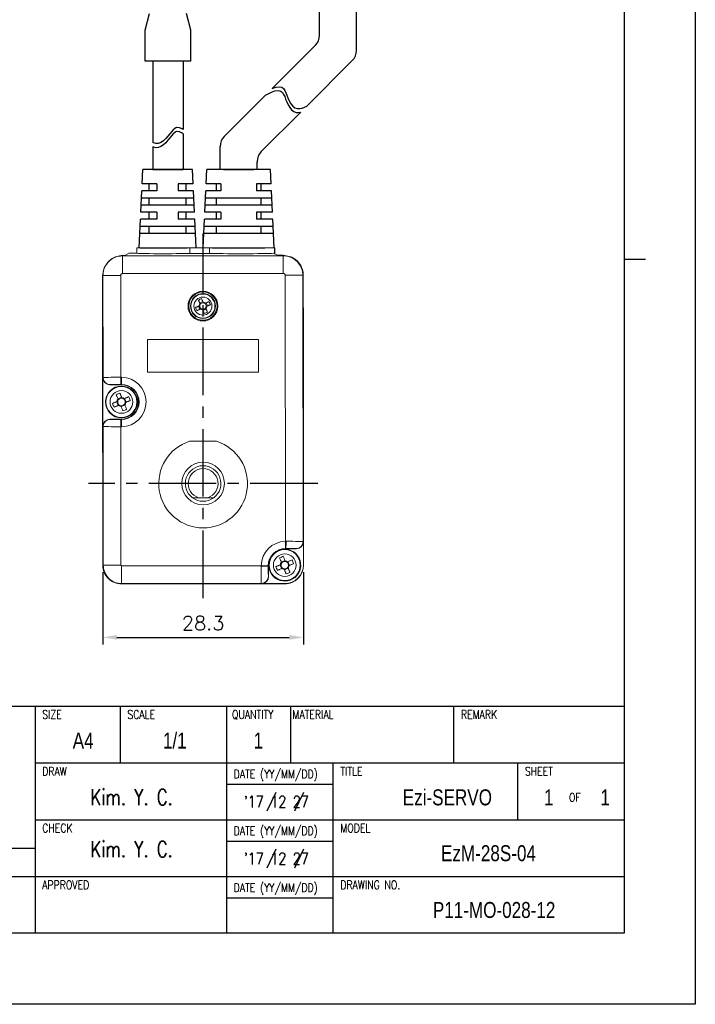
# Model space of a CAD drawing. Header units: millimetres. Extents: x 0 to 297, y 0 to 210.
# Tile 3 of 4: x 202 to 297, y 0 to 139. Entities that reach past the tile are written whole.
import ezdxf

# ---------------------------------------------------------------- set-up
doc = ezdxf.new("R2010")
doc.units = ezdxf.units.MM
doc.header["$PDSIZE"] = -1
doc.linetypes.add('CENTER2', pattern=[28.575, 19.05, -3.175, 3.175, -3.175])
doc.layers.add('DIM', color=3, linetype='Continuous')
doc.layers.add('SHEET', color=1, linetype='Continuous')
doc.styles.add('SHB', font='romans.shx', dxfattribs={"width": 0.75, "bigfont": 'whgtxt.shx'})
doc.styles.add('SHEET1', font='ROMANS.SHX', dxfattribs={"width": 0.8, "height": 3})
doc.styles.add('SHEET2', font='txt', dxfattribs={"width": 0.8, "height": 3})
doc.styles.get("Standard").update_dxf_attribs({"font": 'txt.shx', "bigfont": 'whgtxt.shx'})
doc.dimstyles.new('ISO-25', dxfattribs={"dimtxt": 2.5, "dimasz": 2.5, "dimexe": 1.25, "dimexo": 0.625, "dimtad": 1, "dimtxsty": 'Standard', "dimcen": 2.5, "dimadec": 0, "dimazin": 0, "dimtfac": 1, "dimtmove": 0, "dimatfit": 3, "dimfxl": 0, "dimarcsym": 0})

# ---------------------------------------------------------------- blocks, each defined once
blk = doc.blocks.new('*D43')
at = {"color": 8, "lineweight": -2}
for p, q in [((213.52, 60.88), (213.52, 50.7)), ((241.8, 60.88), (241.8, 50.7)), ((215.52, 51.7), (239.8, 51.7))]:
    blk.add_line(p, q, dxfattribs=at)
at = {"color": 8}
for points in [[(215.52, 52.04), (215.52, 51.37), (213.52, 51.7)], [(239.8, 52.04), (239.8, 51.37), (241.8, 51.7)]]:
    blk.add_solid(points, dxfattribs=at)
at = {"layer": 'Defpoints', "color": 0}
for p in [(213.52, 61.88), (241.8, 61.88), (241.8, 51.7)]:
    blk.add_point(p, dxfattribs=at)
at = {"color": 3, "insert": (227.66, 53.7), "char_height": 2, "attachment_point": 5}
blk.add_mtext('\\A1;28.3', dxfattribs=at)

msp = doc.modelspace()

# ---------------------------------------------------------------- linework, layer by layer
for p, q in [((244.0621, 136.5357), (244.0621, 144.3407)), ((249.2621, 134.3818), (249.2621, 144.3407)), ((243.4763, 135.1215), (237.3872, 129.0325)), ((220.5532, 132.8636), (220.5532, 121.4217)), ((224.8532, 132.8636), (224.8532, 123.2375)), ((248.6763, 132.9676), (242.2607, 126.5521)), ((236.4329, 128.0781), (230.6452, 122.2904)), ((241.4291, 125.7204), (235.8452, 120.1365)), ((224.8532, 122.663), (224.8532, 117.6029)), ((220.5532, 120.8473), (220.5532, 117.6029)), ((230.0594, 117.6029), (230.0594, 120.8762)), ((235.2594, 117.6029), (235.2594, 118.7223)), ((219.0685, 115.6029), (219.1594, 117.6029)), ((226.1594, 117.6029), (219.1594, 117.6029)), ((224.8532, 117.6029), (220.5532, 117.6029)), ((222.6594, 117.6029), (224.8532, 117.6029)), ((226.2503, 115.6029), (226.1594, 117.6029)), ((228.0685, 115.6029), (228.1594, 117.6029)), ((237.1594, 117.6029), (228.1594, 117.6029)), ((235.2594, 117.6029), (229.9712, 117.6029)), ((234.8094, 117.6029), (230.5094, 117.6029)), ((232.6156, 117.6029), (234.8094, 117.6029)), ((237.2503, 115.6029), (237.1594, 117.6029)), ((221.1594, 115.6029), (219.0685, 115.6029)), ((221.1594, 115.6029), (219.0685, 115.6029)), ((220.0594, 114.6029), (220.0594, 115.6029)), ((221.1594, 115.6029), (221.1594, 114.6029)), ((226.2503, 115.6029), (224.1594, 115.6029)), ((224.1594, 115.6029), (224.1594, 114.6029)), ((225.2594, 114.6029), (225.2594, 115.6029)), ((230.1594, 115.6029), (228.0685, 115.6029)), ((230.1594, 115.6029), (228.0685, 115.6029)), ((229.5094, 115.6029), (229.5094, 114.6029)), ((230.1594, 115.6029), (230.1594, 114.6029)), ((237.2503, 115.6029), (235.1594, 115.6029)), ((235.1594, 115.6029), (235.1594, 114.6029)), ((235.8094, 115.6029), (235.8094, 114.6029)), ((218.8867, 111.6029), (219.0231, 114.6029)), ((221.1594, 114.6029), (219.0231, 114.6029)), ((221.1594, 114.6029), (219.0231, 114.6029)), ((226.2958, 114.6029), (224.1594, 114.6029)), ((226.4321, 111.6029), (226.2958, 114.6029)), ((227.8867, 111.6029), (228.0231, 114.6029)), ((230.1594, 114.6029), (228.0231, 114.6029)), ((230.1594, 114.6029), (228.0231, 114.6029)), ((237.2958, 114.6029), (235.1594, 114.6029)), ((237.4321, 111.6029), (237.2958, 114.6029)), ((226.3867, 112.6029), (218.9321, 112.6029)), ((226.3412, 113.6029), (218.9776, 113.6029)), ((220.0594, 112.6029), (220.0594, 113.6029)), ((225.2594, 112.6029), (225.2594, 113.6029)), ((237.3867, 112.6029), (227.9321, 112.6029)), ((237.3412, 113.6029), (227.9776, 113.6029)), ((229.5094, 113.6029), (229.5094, 112.6029)), ((235.8094, 113.6029), (235.8094, 112.6029)), ((221.1594, 111.6029), (218.8867, 111.6029)), ((220.0594, 110.6029), (220.0594, 111.6029)), ((221.1594, 111.6029), (221.1594, 110.6029)), ((226.4321, 111.6029), (224.1594, 111.6029)), ((224.1594, 111.6029), (224.1594, 110.6029)), ((225.2594, 110.6029), (225.2594, 111.6029)), ((230.1594, 111.6029), (227.8867, 111.6029)), ((229.5094, 111.6029), (229.5094, 110.6029)), ((230.1594, 111.6029), (230.1594, 110.6029)), ((237.4321, 111.6029), (235.1594, 111.6029)), ((235.1594, 111.6029), (235.1594, 110.6029)), ((235.8094, 111.6029), (235.8094, 110.6029)), ((218.6594, 106.6029), (218.8412, 110.6029)), ((226.5231, 109.6029), (218.7958, 109.6029)), ((221.1594, 110.6029), (218.8412, 110.6029)), ((220.0594, 108.6029), (220.0594, 109.6029)), ((226.4776, 110.6029), (224.1594, 110.6029)), ((225.2594, 108.6029), (225.2594, 109.6029)), ((226.6594, 106.6029), (226.4776, 110.6029)), ((227.6594, 106.6029), (227.8412, 110.6029)), ((237.5231, 109.6029), (227.7958, 109.6029)), ((230.1594, 110.6029), (227.8412, 110.6029)), ((229.5094, 109.6029), (229.5094, 108.6029)), ((237.4776, 110.6029), (235.1594, 110.6029)), ((235.8094, 109.6029), (235.8094, 108.6029)), ((237.6594, 106.6029), (237.4776, 110.6029)), ((226.5685, 108.6029), (218.7503, 108.6029)), ((237.5685, 108.6029), (227.7503, 108.6029))]:
    msp.add_line(p, q)
at = {"color": 0}
for p, q in [((219.4834, 137.2733), (220.1038, 139.5993)), ((225.9231, 137.2747), (225.3031, 139.5993)), ((219.4834, 132.8636), (219.4834, 137.2733)), ((225.9231, 132.8636), (225.9231, 137.2747)), ((225.9231, 132.8636), (219.4834, 132.8636)), ((237.3872, 129.0325), (237.4688, 129.074)), ((237.4688, 129.074), (237.9376, 129.2348)), ((237.9376, 129.2348), (238.3804, 129.2897)), ((238.3804, 129.2897), (238.7568, 129.2024)), ((238.7568, 129.2024), (238.9817, 129.0219)), ((238.9817, 129.0219), (239.1603, 128.7586)), ((236.4329, 128.0781), (237.3065, 128.523)), ((237.3065, 128.523), (237.7752, 128.6837)), ((237.7752, 128.6837), (238.218, 128.7386)), ((238.218, 128.7386), (238.5944, 128.6514)), ((238.5944, 128.6514), (238.8193, 128.4709)), ((238.8193, 128.4709), (238.9979, 128.2076)), ((238.9979, 128.2076), (239.1474, 127.8846)), ((239.1474, 127.8846), (239.2853, 127.525)), ((239.1603, 128.7586), (239.3098, 128.4356)), ((239.3098, 128.4356), (239.4477, 128.076)), ((239.4477, 128.076), (239.5924, 127.7027)), ((239.5924, 127.7027), (239.7895, 127.2754)), ((239.2853, 127.525), (239.43, 127.1517)), ((239.43, 127.1517), (239.6271, 126.7244)), ((239.6271, 126.7244), (239.8592, 126.3352)), ((239.7895, 127.2754), (240.0216, 126.8862)), ((239.8592, 126.3352), (240.127, 126.0094)), ((240.0216, 126.8862), (240.2894, 126.5604)), ((240.2894, 126.5604), (240.5951, 126.3227)), ((240.5951, 126.3227), (240.9401, 126.1984)), ((241.2682, 126.1953), (241.6105, 126.2759)), ((241.6105, 126.2759), (242.2607, 126.5521)), ((240.127, 126.0094), (240.4327, 125.7717)), ((240.4327, 125.7717), (240.7777, 125.6473)), ((240.7777, 125.6473), (241.1058, 125.6442)), ((240.9401, 126.1984), (241.2682, 126.1953)), ((241.1058, 125.6442), (241.4291, 125.7204)), ((223.9289, 123.5298), (223.6621, 123.4203)), ((224.3146, 123.5072), (223.9289, 123.5298)), ((224.7238, 123.3293), (224.3146, 123.5072)), ((222.7034, 122.3275), (222.3936, 121.9734)), ((222.9477, 122.6447), (222.7034, 122.3275)), ((223.1817, 122.9506), (222.9477, 122.6447)), ((223.1817, 122.3761), (222.9477, 122.0702)), ((223.4164, 123.2182), (223.1817, 122.9506)), ((223.4164, 122.6437), (223.1817, 122.3761)), ((223.6621, 123.4203), (223.4164, 123.2182)), ((223.6621, 122.8458), (223.4164, 122.6437)), ((223.9289, 122.9554), (223.6621, 122.8458)), ((224.3146, 122.9327), (223.9289, 122.9554)), ((224.7238, 122.7549), (224.3146, 122.9327)), ((224.8532, 123.2375), (224.7238, 123.3293)), ((224.8532, 122.663), (224.7238, 122.7549)), ((220.6699, 121.3553), (220.5532, 121.4217)), ((220.6699, 120.7808), (220.5532, 120.8473)), ((220.9854, 121.2655), (220.6699, 121.3553)), ((220.9854, 120.691), (220.6699, 120.7808)), ((221.3515, 121.2873), (220.9854, 121.2655)), ((221.3515, 120.7128), (220.9854, 120.691)), ((221.7119, 121.4288), (221.3515, 121.2873)), ((221.7119, 120.8543), (221.3515, 120.7128)), ((222.0609, 121.6657), (221.7119, 121.4288)), ((222.0609, 121.0912), (221.7119, 120.8543)), ((222.3936, 121.9734), (222.0609, 121.6657)), ((222.3936, 121.3989), (222.0609, 121.0912)), ((222.7034, 121.753), (222.3936, 121.3989)), ((222.9477, 122.0702), (222.7034, 121.753))]:
    msp.add_line(p, q, dxfattribs=at)
at = {"lineweight": 35}
for p, q in [((220.5532, 117.6029), (222.6594, 117.6029)), ((230.5094, 117.6029), (232.6156, 117.6029))]:
    msp.add_line(p, q, dxfattribs=at)
at = {"color": 1, "linetype": 'CENTER2', "ltscale": 0.5}
for p, q in [((227.6594, 57.2377), (227.6594, 108.6029)), ((243.7991, 73.3773), (211.5198, 73.3773))]:
    msp.add_line(p, q, dxfattribs=at)
at = {"color": 7, "linetype": 'Continuous', "lineweight": 15}
for p, q in [((216.6237, 105.5047), (216.2979, 105.5044)), ((216.298, 105.4495), (216.2979, 105.5044)), ((216.298, 105.4495), (238.9496, 105.4746)), ((217.252, 105.8196), (216.6237, 105.5047)), ((218.3234, 105.8208), (217.252, 105.8196)), ((219.3225, 106.5937), (218.3225, 106.5926)), ((218.3225, 106.5926), (218.3234, 105.8208)), ((218.3594, 106.603), (226.3594, 106.603)), ((218.3594, 106.603), (218.3594, 106.5927)), ((219.3594, 106.603), (219.3594, 106.5856)), ((228.1594, 106.6035), (225.3225, 106.6004)), ((225.3594, 106.6004), (225.3594, 106.603)), ((225.7867, 106.566), (228.5591, 106.5691)), ((225.7867, 106.566), (225.7875, 105.7942)), ((225.7875, 105.7942), (228.5599, 105.7972)), ((227.641, 106.603), (226.3594, 106.603)), ((237.7594, 106.603), (228.1594, 106.603)), ((228.5599, 105.7972), (228.5591, 106.5691)), ((228.6594, 106.5943), (228.6594, 106.603)), ((238.1237, 105.5286), (237.5406, 105.8192)), ((237.7225, 106.603), (237.7235, 105.7281)), ((237.7594, 106.603), (237.7594, 105.7102)), ((238.9496, 105.5295), (238.1237, 105.5286)), ((240.0288, 105.3156), (238.9496, 105.5295)), ((238.9496, 105.4746), (238.9496, 105.5295)), ((214.3096, 104.6786), (213.7011, 103.7667)), ((214.7368, 105.0293), (214.3096, 104.6786)), ((241.2915, 104.28), (240.9407, 104.7071)), ((213.7011, 103.7667), (213.4872, 102.6874)), ((213.5421, 102.6875), (213.4872, 102.6874)), ((213.4872, 102.6874), (213.4974, 93.5376)), ((213.5581, 88.3186), (213.5421, 102.6875)), ((216.0417, 102.6903), (216.0576, 88.3471)), ((238.9524, 102.975), (216.3007, 102.9499)), ((239.2536, 65.2328), (239.212, 102.716)), ((241.7116, 102.7188), (241.7533, 65.2103)), ((241.7116, 102.7188), (241.7665, 102.7188)), ((241.7766, 93.569), (241.7665, 102.7188)), ((227.1694, 98.8252), (227.6122, 99.0207)), ((227.2198, 98.7112), (227.2515, 98.6394)), ((227.9655, 98.7892), (227.8938, 98.7575)), ((228.0796, 98.8395), (228.275, 98.3967)), ((227.1837, 97.9151), (226.9883, 98.3579)), ((227.2978, 97.9654), (227.3696, 97.9971)), ((228.0939, 97.9293), (227.6511, 97.7339)), ((228.0435, 98.0434), (228.0118, 98.1152)), ((213.4974, 93.5376), (213.5326, 61.8616)), ((235.4369, 93.686), (219.8369, 93.6686)), ((219.8369, 93.6686), (219.842, 89.0686)), ((235.442, 89.086), (235.4369, 93.686)), ((241.7874, 83.893), (241.7766, 93.569)), ((241.7991, 83.9773), (241.7991, 93.5516)), ((219.842, 89.0686), (235.442, 89.086)), ((213.5294, 88.2899), (213.5581, 88.3186)), ((213.5294, 88.2899), (213.537, 81.4333)), ((216.0576, 88.3471), (216.1428, 88.3472)), ((214.559, 87.3199), (214.5304, 87.2912)), ((214.5304, 87.2912), (216.144, 87.293)), ((216.1439, 87.3474), (216.0588, 87.3473)), ((216.144, 87.293), (216.1439, 87.3474)), ((215.7087, 84.3741), (215.4903, 84.9028)), ((215.6563, 85.3025), (216.1849, 85.5209)), ((216.5846, 85.3549), (216.803, 84.8263)), ((216.637, 84.4266), (216.1084, 84.2082)), ((241.7991, 83.9773), (241.7873, 83.9773)), ((241.7991, 83.9773), (241.7873, 83.9714)), ((241.7874, 83.893), (241.7963, 75.893)), ((216.1494, 82.4361), (214.5357, 82.4343)), ((214.5357, 82.4343), (214.5645, 82.4056)), ((216.0643, 82.3816), (216.1494, 82.3817)), ((216.1494, 82.4361), (216.1494, 82.3817)), ((213.5657, 81.4047), (213.537, 81.4333)), ((213.5874, 61.8617), (213.5657, 81.4047)), ((216.1505, 81.3818), (216.0654, 81.3817)), ((216.0654, 81.3817), (216.087, 61.8644)), ((229.5659, 79.3294), (225.7397, 79.3252)), ((241.8118, 61.893), (241.7963, 75.893)), ((241.7964, 75.7786), (241.7991, 75.7773)), ((241.7964, 75.7773), (241.7991, 75.7773)), ((241.7991, 73.3852), (241.7991, 75.7773)), ((213.5198, 73.3695), (213.5198, 61.8773)), ((227.0191, 71.3773), (226.1594, 71.3773)), ((228.2997, 71.3773), (227.0191, 71.3773)), ((229.1594, 71.3773), (228.2997, 71.3773)), ((239.2536, 65.2328), (239.3444, 65.2333)), ((241.7533, 65.2103), (241.782, 65.1816)), ((239.3092, 64.2334), (239.2704, 64.2331)), ((239.3093, 64.179), (239.3092, 64.2334)), ((239.3093, 64.179), (240.7833, 64.1807)), ((240.7833, 64.1807), (240.7545, 64.2093)), ((241.7856, 61.893), (241.782, 65.1816)), ((238.669, 62.3153), (239.1977, 62.5337)), ((213.5874, 61.8617), (213.5326, 61.8616)), ((216.1723, 61.7794), (235.8296, 61.8012)), ((235.8293, 61.7104), (235.8296, 61.8012)), ((236.8294, 61.7867), (236.8291, 61.7478)), ((236.8835, 61.7479), (236.8291, 61.7478)), ((236.8852, 60.2739), (236.8835, 61.7479)), ((238.7215, 61.3869), (238.5031, 61.9156)), ((239.6498, 61.4394), (239.1212, 61.2209)), ((239.5974, 62.3677), (239.8158, 61.839)), ((241.7856, 61.893), (241.8118, 61.893)), ((236.8565, 60.3026), (236.8852, 60.2739)), ((235.8577, 59.3016), (216.1751, 59.2798)), ((216.1751, 59.2798), (216.1751, 59.2249)), ((216.1751, 59.2249), (223.6751, 59.2332)), ((231.6751, 59.2421), (223.6751, 59.2332)), ((231.6751, 59.2421), (239.1751, 59.2504)), ((231.7594, 59.2377), (231.7571, 59.2422)), ((231.7594, 59.2377), (231.7594, 59.2422)), ((231.7594, 59.2377), (239.1594, 59.2377)), ((235.8864, 59.273), (235.8577, 59.3016)), ((235.8864, 59.273), (239.1751, 59.2766)), ((239.1751, 59.2766), (239.1751, 59.2504))]:
    msp.add_line(p, q, dxfattribs=at)
at = {"color": 4}
msp.add_line((287, 105), (290, 105), dxfattribs=at)
at = {"color": 8, "linetype": 'Continuous', "lineweight": 15}
msp.add_line((241.7991, 93.5516), (241.7767, 93.5516), dxfattribs=at)
at = {"color": 6}
msp.add_lwpolyline([(0, 210), (297, 210), (297, 0), (0, 0)], close=True, dxfattribs=at)
at = {"color": 4}
msp.add_lwpolyline([(10, 200), (287, 200), (287, 10), (10, 10)], close=True, dxfattribs=at)
at = {"color": 7, "linetype": 'Continuous', "lineweight": 15, "flags": 128}
for points in [[(216.298, 105.4495), (216.298, 105.3941), (216.2982, 105.2468), (216.2985, 105.0133), (216.2988, 104.7021), (216.2992, 104.3252), (216.2997, 103.8965), (216.3002, 103.4322), (216.3007, 102.9499)], [(238.9496, 105.4746), (238.9497, 105.4192), (238.9498, 105.272), (238.9501, 105.0384), (238.9504, 104.7273), (238.9509, 104.3503), (238.9513, 103.9216), (238.9519, 103.4574), (238.9524, 102.975)], [(216.0417, 102.6903), (215.5593, 102.6897), (215.0951, 102.6892), (214.6664, 102.6887), (214.2894, 102.6883), (213.9783, 102.688), (213.7447, 102.6877), (213.5975, 102.6875), (213.5421, 102.6875)], [(241.7116, 102.7188), (241.6562, 102.7187), (241.509, 102.7185), (241.2754, 102.7183), (240.9643, 102.7179), (240.5873, 102.7175), (240.1586, 102.717), (239.6944, 102.7165), (239.212, 102.716)], [(226.9918, 99.2277), (227.02, 99.1638), (227.0483, 99.0997), (227.0767, 99.0354), (227.1052, 98.9708), (227.1337, 98.9062), (227.1624, 98.8413), (227.191, 98.7763), (227.2198, 98.7112)], [(227.6626, 98.9066), (227.6338, 98.9717), (227.6052, 99.0367), (227.5765, 99.1016), (227.548, 99.1663), (227.5195, 99.2308), (227.4911, 99.2951), (227.4628, 99.3592), (227.4346, 99.4231)], [(228.4821, 99.0171), (228.4182, 98.9889), (228.3541, 98.9606), (228.2897, 98.9322), (228.2252, 98.9038), (228.1605, 98.8752), (228.0957, 98.8466), (228.0307, 98.8179), (227.9655, 98.7892)], [(228.161, 98.3464), (228.2261, 98.3751), (228.2911, 98.4038), (228.3559, 98.4324), (228.4206, 98.461), (228.4852, 98.4894), (228.5495, 98.5178), (228.6136, 98.5461), (228.6775, 98.5743)], [(227.1024, 98.4082), (227.0372, 98.3795), (226.9722, 98.3508), (226.9074, 98.3222), (226.8427, 98.2936), (226.7782, 98.2651), (226.7138, 98.2368), (226.6497, 98.2085), (226.5858, 98.1803)], [(226.7812, 97.7375), (226.8451, 97.7657), (226.9093, 97.794), (226.9736, 97.8223), (227.0381, 97.8508), (227.1028, 97.8794), (227.1677, 97.908), (227.2326, 97.9367), (227.2978, 97.9654)], [(227.6007, 97.848), (227.6295, 97.7829), (227.6582, 97.7179), (227.6868, 97.653), (227.7153, 97.5883), (227.7438, 97.5238), (227.7722, 97.4595), (227.8005, 97.3954), (227.8287, 97.3315)], [(228.2715, 97.5269), (228.2433, 97.5908), (228.215, 97.6549), (228.1866, 97.7192), (228.1581, 97.7837), (228.1296, 97.8484), (228.101, 97.9133), (228.0723, 97.9783), (228.0435, 98.0434)], [(216.0576, 88.3471), (216.0579, 88.1542), (216.0581, 87.9685), (216.0583, 87.797), (216.0584, 87.6462), (216.0586, 87.5218), (216.0587, 87.4283), (216.0587, 87.3694), (216.0588, 87.3473)], [(216.1428, 88.3472), (216.143, 88.1543), (216.1432, 87.9686), (216.1434, 87.7971), (216.1436, 87.6463), (216.1437, 87.5219), (216.1438, 87.4284), (216.1439, 87.3695), (216.1439, 87.3474)], [(216.198, 85.4893), (216.1655, 85.5678), (216.1332, 85.6462), (216.1008, 85.7244), (216.0686, 85.8025), (216.0364, 85.8804), (216.0043, 85.9582), (215.9722, 86.0357), (215.9403, 86.113)], [(215.5219, 84.9158), (215.4434, 84.8834), (215.365, 84.851), (215.2867, 84.8187), (215.2087, 84.7864), (215.1307, 84.7542), (215.053, 84.7221), (214.9755, 84.6901), (214.8981, 84.6581)], [(215.4116, 85.8946), (215.4436, 85.8173), (215.4756, 85.7398), (215.5077, 85.662), (215.5399, 85.5841), (215.5722, 85.506), (215.6045, 85.4278), (215.6369, 85.3494), (215.6693, 85.2709)], [(217.1767, 85.5996), (217.0994, 85.5676), (217.0219, 85.5356), (216.9442, 85.5035), (216.8662, 85.4713), (216.7882, 85.439), (216.7099, 85.4067), (216.6315, 85.3743), (216.553, 85.3419)], [(216.7715, 84.8132), (216.85, 84.8457), (216.9283, 84.878), (217.0066, 84.9104), (217.0847, 84.9426), (217.1626, 84.9748), (217.2403, 85.0069), (217.3178, 85.039), (217.3952, 85.0709)], [(215.1166, 84.1295), (215.1939, 84.1614), (215.2714, 84.1935), (215.3492, 84.2256), (215.4271, 84.2578), (215.5052, 84.29), (215.5834, 84.3224), (215.6618, 84.3548), (215.7403, 84.3872)], [(216.0953, 84.2397), (216.1278, 84.1612), (216.1602, 84.0829), (216.1925, 84.0046), (216.2247, 83.9265), (216.2569, 83.8486), (216.2891, 83.7709), (216.3211, 83.6933), (216.353, 83.616)], [(216.8817, 83.8344), (216.8497, 83.9118), (216.8177, 83.9893), (216.7856, 84.067), (216.7534, 84.1449), (216.7211, 84.223), (216.6888, 84.3013), (216.6564, 84.3797), (216.624, 84.4581)], [(216.0654, 81.3817), (216.0652, 81.5747), (216.065, 81.7604), (216.0648, 81.9319), (216.0646, 82.0826), (216.0645, 82.2071), (216.0644, 82.3005), (216.0643, 82.3594), (216.0643, 82.3816)], [(216.1505, 81.3818), (216.1503, 81.5748), (216.1501, 81.7605), (216.1499, 81.932), (216.1497, 82.0827), (216.1496, 82.2072), (216.1495, 82.3006), (216.1494, 82.3595), (216.1494, 82.3817)], [(239.2536, 65.2328), (239.2569, 65.0399), (239.26, 64.8542), (239.2628, 64.6828), (239.2654, 64.532), (239.2675, 64.4076), (239.269, 64.3141), (239.27, 64.2553), (239.2704, 64.2331)], [(238.4244, 62.9074), (238.4563, 62.8301), (238.4884, 62.7525), (238.5205, 62.6748), (238.5527, 62.5969), (238.5849, 62.5188), (238.6173, 62.4406), (238.6496, 62.3622), (238.6821, 62.2837)], [(239.2107, 62.5021), (239.1783, 62.5806), (239.1459, 62.659), (239.1136, 62.7372), (239.0813, 62.8153), (239.0491, 62.8932), (239.017, 62.971), (238.985, 63.0485), (238.953, 63.1258)], [(240.1895, 62.6123), (240.1122, 62.5804), (240.0347, 62.5484), (239.9569, 62.5162), (239.879, 62.4841), (239.8009, 62.4518), (239.7227, 62.4195), (239.6443, 62.3871), (239.5658, 62.3547)], [(216.087, 61.8644), (215.6047, 61.8639), (215.1404, 61.8634), (214.7118, 61.8629), (214.3348, 61.8625), (214.0236, 61.8622), (213.7901, 61.8619), (213.6428, 61.8617), (213.5874, 61.8617)], [(216.1723, 61.7794), (216.1728, 61.297), (216.1733, 60.8328), (216.1738, 60.4041), (216.1742, 60.0271), (216.1746, 59.716), (216.1748, 59.4824), (216.175, 59.3352), (216.1751, 59.2798)], [(235.8296, 61.8012), (236.0226, 61.7984), (236.2083, 61.7957), (236.3797, 61.7932), (236.5305, 61.791), (236.6549, 61.7892), (236.7483, 61.7879), (236.8072, 61.787), (236.8294, 61.7867)], [(236.8835, 61.7479), (236.9297, 62.2217), (236.9649, 62.3741)], [(238.5346, 61.9286), (238.4561, 61.8962), (238.3777, 61.8638), (238.2995, 61.8315), (238.2214, 61.7992), (238.1435, 61.767), (238.0658, 61.7349), (237.9882, 61.7029), (237.9109, 61.6709)], [(238.1293, 61.1423), (238.2066, 61.1742), (238.2842, 61.2062), (238.3619, 61.2384), (238.4398, 61.2706), (238.5179, 61.3028), (238.5962, 61.3351), (238.6745, 61.3675), (238.753, 61.4)], [(239.1081, 61.2525), (239.1405, 61.174), (239.1729, 61.0956), (239.2052, 61.0174), (239.2375, 60.9393), (239.2697, 60.8614), (239.3018, 60.7837), (239.3339, 60.7061), (239.3658, 60.6288)], [(239.8945, 60.8472), (239.8625, 60.9245), (239.8305, 61.0021), (239.7984, 61.0798), (239.7662, 61.1577), (239.7339, 61.2358), (239.7016, 61.3141), (239.6692, 61.3924), (239.6368, 61.4709)], [(239.7842, 61.826), (239.8627, 61.8584), (239.9411, 61.8908), (240.0193, 61.9231), (240.0974, 61.9554), (240.1753, 61.9876), (240.2531, 62.0197), (240.3306, 62.0517), (240.4079, 62.0837)]]:
    msp.add_lwpolyline(points, dxfattribs=at)
at = {"color": 7, "linetype": 'Continuous', "lineweight": 15}
for centre, radius in [((227.6317, 98.3773), 2.1), ((227.6317, 98.3773), 1.9866), ((227.6317, 98.3773), 1.75), ((227.6317, 98.3773), 1.698), ((227.6317, 98.3773), 1.2696), ((216.1467, 84.8645), 2.25), ((216.1467, 84.8645), 2.1816), ((216.1467, 84.8645), 1.5976), ((227.6594, 73.3773), 3), ((239.1594, 61.8773), 2.1816), ((239.1594, 61.8773), 1.5976)]:
    msp.add_circle(centre, radius, dxfattribs=at)
for centre, start, end in [((242.0621, 136.5357), 315, 0), ((247.2621, 134.3818), 315, 0), ((232.0594, 120.8762), 135, 180), ((237.2594, 118.7223), 135, 180)]:
    msp.add_arc(centre, 2, start, end)
for centre, radius, start, end in [((231.1735, 90.3519), 9.8116, 112.399831, 115.226486), ((227.6317, 98.3773), 0.5302, 140.969765, 176.65651), ((227.6317, 98.3773), 0.4618, 145.418524, 172.207751), ((227.6317, 98.3773), 0.4618, 82.207751, 145.418524), ((227.6317, 98.3773), 0.5302, 50.969765, 86.65651), ((227.6317, 98.3773), 0.4618, 55.418524, 82.207751), ((227.6317, 98.3773), 0.4618, 352.207751, 55.418524), ((219.6017, 94.8335), 9.8165, 22.400542, 25.225775), ((235.6585, 101.9197), 9.8131, 202.400049, 205.226268), ((227.6317, 98.3773), 0.4618, 172.207751, 235.418524), ((227.6317, 98.3773), 0.5302, 230.969765, 266.65651), ((227.6317, 98.3773), 0.4618, 235.418524, 262.207751), ((227.6317, 98.3773), 0.4618, 262.207751, 325.418524), ((224.0899, 106.4026), 9.8114, 292.399759, 295.22647), ((227.6317, 98.3773), 0.4618, 325.418524, 352.207751), ((227.6317, 98.3773), 0.5302, 320.969765, 356.65651), ((214.5583, 88.3201), 1.0002, 180.083985, 270.043235), ((216.1467, 84.8645), 3.4827, 270.063624, 90.063624), ((220.6397, 73.9897), 13.0023, 111.187867, 113.708632), ((216.1467, 84.8645), 2.4828, 270.063624, 90.063624), ((216.1467, 84.8645), 2.4284, 270.063624, 90.063624), ((227.0239, 89.3585), 13.0049, 201.188118, 203.708397), ((216.1467, 84.8645), 0.6269, 139.591129, 175.305433), ((216.1467, 84.8645), 0.5299, 169.783668, 235.112893), ((216.1467, 84.8645), 0.5299, 145.112893, 169.783668), ((216.1467, 84.8645), 0.5299, 79.783668, 145.112893), ((216.1467, 84.8645), 0.6269, 49.591129, 85.305433), ((216.1467, 84.8645), 0.5299, 55.112893, 79.783668), ((216.1467, 84.8645), 0.5299, 349.783668, 55.112893), ((216.1467, 84.8645), 0.5299, 325.112893, 349.783668), ((216.1467, 84.8645), 0.6269, 319.591129, 355.305433), ((205.2697, 80.3706), 13.0046, 21.188151, 23.708478), ((216.1467, 84.8645), 0.6269, 229.591129, 265.305433), ((216.1467, 84.8645), 0.5299, 235.112893, 259.783668), ((216.1467, 84.8645), 0.5299, 259.783668, 325.112893), ((211.6533, 95.7403), 13.0033, 291.187967, 293.708541), ((214.5659, 81.4054), 1.0002, 90.084049, 180.043213), ((227.6594, 73.3773), 6.25, 107.88786, 72.239388), ((227.6594, 73.3773), 2.5, 306.869898, 233.130102), ((227.6594, 73.3773), 2.1, 287.75279, 252.24721), ((227.6594, 73.3773), 2.5, 233.130102, 306.869898), ((239.312, 61.7506), 3.4827, 90.960131, 179.167117), ((232.1528, 64.9861), 7.1959, 353.996449, 1.96919), ((240.7531, 65.2095), 1.0002, 270.084079, 0.043153), ((239.312, 61.7506), 2.4828, 90.960131, 179.167117), ((239.1594, 61.8773), 2.25, 167.244404, 112.448281), ((239.312, 61.7506), 2.4284, 90.063624, 115.454129), ((243.6534, 51.0001), 13.0049, 111.188179, 113.708451), ((239.1594, 61.8773), 0.6269, 49.591129, 85.305433), ((228.2847, 57.3844), 13.0022, 21.187836, 23.708636), ((216.1594, 61.8773), 2.6396, 180, 225.227813), ((216.1722, 61.8645), 2.6396, 180.063624, 270.063624), ((216.1722, 61.8645), 2.5848, 180.063624, 270.063624), ((216.1722, 61.8645), 0.0851, 180.063624, 270.063624), ((236.0606, 68.9027), 7.196, 268.158171, 276.130761), ((250.0394, 66.3724), 13.0078, 201.188403, 203.708105), ((239.1594, 61.8773), 0.6269, 139.591129, 175.305433), ((239.1594, 61.8773), 0.5299, 169.783668, 235.112893), ((239.1594, 61.8773), 0.5299, 145.112893, 169.783668), ((239.1594, 61.8773), 0.5299, 79.783668, 145.112893), ((239.1594, 61.8773), 0.6269, 229.591129, 265.305433), ((239.1594, 61.8773), 0.5299, 235.112893, 259.783668), ((239.1594, 61.8773), 0.5299, 259.783668, 325.112893), ((239.1722, 61.8901), 2.6396, 270.063624, 0.063624), ((239.1722, 61.8901), 2.6135, 270.063624, 0.063624), ((239.1594, 61.8773), 0.5299, 55.112893, 79.783668), ((239.1594, 61.8773), 0.5299, 349.783668, 55.112893), ((239.1594, 61.8773), 0.5299, 325.112893, 349.783668), ((239.1594, 61.8773), 0.6269, 319.591129, 355.305433), ((235.8563, 60.3018), 1.0002, 270.084139, 0.043092), ((239.1594, 61.8773), 2.6396, 270, 315.227816), ((234.6654, 72.7546), 13.005, 291.188146, 293.708397)]:
    msp.add_arc(centre, radius, start, end, dxfattribs=at)
for centre, major_axis, ratio, start_param, end_param in [((222.3225, 106.5971), (4, 0.0044), 0.01745506, 3.14159265, 5.75958653), ((222.3234, 105.8252), (4, 0.0044), 0.01745506, 3.14159265, 5.75958653), ((222.3225, 106.5971), (3, 0.0033), 0.01745506, 3.14159265, 6.28318531), ((222.3594, 106.603), (3, 0), 0.01745506, 3.14159265, 6.01877539), ((222.3594, 106.603), (3, 0), 0.01745506, 6.23470948, 6.28318531), ((232.9225, 106.6088), (4.8, 0.0053), 0.01745506, 3.57136808, 6.14973819), ((232.9234, 105.837), (4.8, 0.0053), 0.01745506, 3.57136808, 6.00634849), ((232.9225, 106.6088), (4.3, 0.0048), 0.01745506, 3.15612168, 6.1415928), ((232.9594, 106.603), (4.3, 0), 0.01745506, 3.14159265, 3.53638109), ((241.7642, 93.5516), (0, 2), 0.01745506, 4.71238898, 5.98079511), ((214.5295, 88.2913), (-0.7065, -0.7081), 0.99969546, 5.49793944, 7.06843118), ((216.0577, 88.3209), (2.5, 0.0028), 0.01047304, 1.57079633, 3.12413936), ((216.0588, 87.3211), (1.5, 0.0017), 0.01745506, 1.57079633, 3.12413936), ((214.5372, 81.4342), (0.7081, -0.7065), 0.99969546, 2.35634678, 3.92683852), ((216.0642, 82.4078), (1.5, 0.0017), 0.01745506, 3.15904595, 4.71238898), ((216.0653, 81.4079), (2.5, 0.0028), 0.01047304, 3.15904595, 4.71238898), ((239.2536, 65.2071), (2.5, 0.0028), 0.01047304, 0.01745329, 1.53446065), ((239.2548, 64.2072), (1.5, 0.0017), 0.01745506, 0.01745329, 1.53446065), ((240.7818, 65.1808), (-0.7081, 0.7065), 0.99969546, 2.35634678, 3.92683852), ((235.8554, 61.8013), (-0.0028, 2.5), 0.01047304, 1.607132, 3.12413936), ((236.8553, 61.8024), (-0.0017, 1.5), 0.01745506, 1.607132, 3.12413936), ((235.885, 60.2731), (0.7081, -0.7065), 0.99969546, 5.49793944, 7.06843118)]:
    msp.add_ellipse(centre, major_axis=major_axis, ratio=ratio, start_param=start_param, end_param=end_param, dxfattribs=at)
for points, knots in [([(213.5421, 102.6875), (213.5421, 102.6875), (213.5417, 103.0235), (213.6618, 103.6752), (214.1578, 104.5111), (214.8812, 105.1149), (215.6383, 105.4108), (216.1227, 105.4392), (216.298, 105.4495)], [0, 0, 0, 0, 0.00001382, 0.23368188, 0.44876508, 0.66340356, 0.87822615, 1, 1, 1, 1]), ([(216.2979, 105.5044), (216.0202, 105.483), (215.4646, 105.4403), (214.9794, 105.1664), (214.7368, 105.0293)], [0, 0, 0, 0, 0.49984648, 1, 1, 1, 1]), ([(238.9496, 105.4746), (238.9496, 105.4746), (239.2857, 105.4746), (239.9373, 105.3551), (240.7733, 104.8589), (241.3771, 104.1355), (241.6729, 103.3784), (241.7013, 102.894), (241.7116, 102.7188)], [0, 0, 0, 0, 0.00001382, 0.23368211, 0.44876522, 0.66340354, 0.87822582, 1, 1, 1, 1]), ([(240.5154, 105.0555), (240.4375, 105.1049), (240.2817, 105.2035), (240.1131, 105.2783), (240.0288, 105.3156)], [0, 0, 0, 0, 0.500005, 1, 1, 1, 1]), ([(240.9407, 104.7071), (240.8741, 104.7704), (240.7408, 104.8969), (240.5905, 105.0027), (240.5154, 105.0555)], [0, 0, 0, 0, 0.49999632, 1, 1, 1, 1]), ([(241.2915, 104.28), (241.3178, 104.2395), (241.4681, 104.0084), (241.5649, 103.7486), (241.6447, 103.5343)], [0, 0, 0, 0, 0.17498726, 1, 1, 1, 1]), ([(216.3007, 102.9499), (216.2719, 102.947), (216.2141, 102.9413), (216.1371, 102.8972), (216.0783, 102.8324), (216.0468, 102.7591), (216.0432, 102.7103), (216.0417, 102.6903)], [0, 0, 0, 0, 0.2125895, 0.42537958, 0.6388185, 0.85187884, 1, 1, 1, 1]), ([(239.212, 102.716), (239.2092, 102.7448), (239.2035, 102.8026), (239.1593, 102.8797), (239.0945, 102.9384), (239.0213, 102.9699), (238.9724, 102.9735), (238.9524, 102.975)], [0, 0, 0, 0, 0.21259523, 0.42537528, 0.63881942, 0.85187156, 1, 1, 1, 1]), ([(241.7665, 102.7188), (241.7612, 102.857), (241.7505, 103.1333), (241.68, 103.4007), (241.6447, 103.5343)], [0, 0, 0, 0, 0.500030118, 1, 1, 1, 1]), ([(227.6943, 98.8348), (227.6849, 98.8561), (227.6742, 98.8803), (227.6638, 98.9038), (227.6626, 98.9066)], [0, 0, 0, 0, 0.87910232, 1, 1, 1, 1]), ([(227.1741, 98.4399), (227.1529, 98.4305), (227.1287, 98.4198), (227.1052, 98.4095), (227.1024, 98.4082)], [0, 0, 0, 0, 0.87910231, 1, 1, 1, 1]), ([(227.5691, 97.9198), (227.5784, 97.8985), (227.5891, 97.8743), (227.5995, 97.8508), (227.6007, 97.848)], [0, 0, 0, 0, 0.87910232, 1, 1, 1, 1]), ([(228.0892, 98.3147), (228.1104, 98.3241), (228.1346, 98.3348), (228.1581, 98.3451), (228.161, 98.3464)], [0, 0, 0, 0, 0.87910219, 1, 1, 1, 1]), ([(215.6252, 84.9585), (215.6002, 84.9482), (215.5652, 84.9338), (215.5316, 84.9198), (215.5219, 84.9158)], [0, 0, 0, 0, 0.71172425, 1, 1, 1, 1]), ([(215.6693, 85.2709), (215.6809, 85.2428), (215.6949, 85.209), (215.7095, 85.1736), (215.712, 85.1676)], [0, 0, 0, 0, 0.83002699, 1, 1, 1, 1]), ([(216.2406, 85.386), (216.2303, 85.411), (216.2159, 85.446), (216.202, 85.4796), (216.198, 85.4893)], [0, 0, 0, 0, 0.7117243, 1, 1, 1, 1]), ([(216.553, 85.3419), (216.525, 85.3303), (216.4911, 85.3163), (216.4558, 85.3017), (216.4497, 85.2992)], [0, 0, 0, 0, 0.83002692, 1, 1, 1, 1]), ([(216.6682, 84.7705), (216.6931, 84.7808), (216.7281, 84.7953), (216.7618, 84.8092), (216.7715, 84.8132)], [0, 0, 0, 0, 0.71172425, 1, 1, 1, 1]), ([(215.7403, 84.3872), (215.7684, 84.3988), (215.8022, 84.4128), (215.8376, 84.4274), (215.8436, 84.4299)], [0, 0, 0, 0, 0.83002694, 1, 1, 1, 1]), ([(216.0527, 84.343), (216.063, 84.3181), (216.0774, 84.2831), (216.0913, 84.2494), (216.0953, 84.2397)], [0, 0, 0, 0, 0.711724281, 1, 1, 1, 1]), ([(216.624, 84.4581), (216.6124, 84.4862), (216.5984, 84.5201), (216.5838, 84.5554), (216.5813, 84.5614)], [0, 0, 0, 0, 0.83002695, 1, 1, 1, 1]), ([(239.2534, 62.3988), (239.2431, 62.4237), (239.2286, 62.4587), (239.2147, 62.4924), (239.2107, 62.5021)], [0, 0, 0, 0, 0.71172424, 1, 1, 1, 1]), ([(238.6379, 61.9713), (238.613, 61.961), (238.578, 61.9465), (238.5443, 61.9326), (238.5346, 61.9286)], [0, 0, 0, 0, 0.71172424, 1, 1, 1, 1]), ([(238.6821, 62.2837), (238.6937, 62.2556), (238.7077, 62.2218), (238.7223, 62.1864), (238.7248, 62.1804)], [0, 0, 0, 0, 0.83002691, 1, 1, 1, 1]), ([(238.753, 61.4), (238.7811, 61.4116), (238.815, 61.4255), (238.8503, 61.4402), (238.8563, 61.4426)], [0, 0, 0, 0, 0.83002689, 1, 1, 1, 1]), ([(239.0654, 61.3558), (239.0757, 61.3309), (239.0902, 61.2959), (239.1041, 61.2622), (239.1081, 61.2525)], [0, 0, 0, 0, 0.71172428, 1, 1, 1, 1]), ([(239.5658, 62.3547), (239.5377, 62.3431), (239.5039, 62.3291), (239.4685, 62.3145), (239.4625, 62.312)], [0, 0, 0, 0, 0.830027, 1, 1, 1, 1]), ([(239.6368, 61.4709), (239.6252, 61.499), (239.6112, 61.5329), (239.5966, 61.5682), (239.5941, 61.5742)], [0, 0, 0, 0, 0.83002691, 1, 1, 1, 1]), ([(239.6809, 61.7833), (239.7058, 61.7936), (239.7409, 61.8081), (239.7745, 61.822), (239.7842, 61.826)], [0, 0, 0, 0, 0.71172431, 1, 1, 1, 1])]:
    msp.add_open_spline(points, degree=3, knots=knots, dxfattribs=at)
at = {"layer": 'SHEET', "color": 7}
for p, q in [((159, 42), (287, 42)), ((204, 42), (204, 10)), ((159, 22), (204, 22))]:
    msp.add_line(p, q, dxfattribs=at)
at = {"layer": 'SHEET'}
for p, q in [((216, 34), (216, 42)), ((231, 10), (231, 42)), ((240, 34), (240, 42)), ((263, 34), (263, 42)), ((204, 34), (287, 34)), ((246, 10), (246, 34)), ((272, 26), (272, 34)), ((231, 31), (246, 31)), ((237.8801, 29.8615), (236.6289, 27.2039)), ((241.7992, 29.8574), (240.5481, 27.1998)), ((204, 26), (287, 26)), ((231, 23), (246, 23)), ((237.8801, 21.8615), (236.6289, 19.2039)), ((241.7992, 21.8574), (240.5481, 19.1998)), ((159, 18), (287, 18)), ((231, 15), (246, 15))]:
    msp.add_line(p, q, dxfattribs=at)

# ---------------------------------------------------------------- texts
at = {"layer": 'DIM', "color": 3, "style": 'SHB', "width": 0.75}
for p in [(211.8051, 28.064), (211.8051, 20.7363)]:
    msp.add_text('Kim. Y. C.', height=2.25, dxfattribs=at).set_placement(p)
at = {"layer": 'SHEET', "style": 'SHEET1', "width": 0.8}
for s, p in [('SIZE', (204.9897, 40.2302)), ('SCALE', (216.9897, 40.2302)), ('QUANTITY', (231.7296, 40.2302)), ('MATERIAL', (240.2397, 40.2302)), ('REMARK', (263.9897, 40.2302)), ('DRAW', (204.9897, 32.2302)), ('TITLE', (246.9897, 32.2302)), ('SHEET', (272.9897, 32.2302)), ('DATE (YY/MM/DD)', (231.9639, 31.8409)), ('OF', (279.2077, 28.5546)), ('CHECK', (204.9897, 24.2302)), ('DATE (YY/MM/DD)', (231.9639, 23.8409)), ('MODEL', (246.9897, 24.2302)), ('APPROVED', (204.9897, 16.2302)), ('DATE (YY/MM/DD)', (231.9639, 15.8409)), ('DRAWING NO.', (246.9897, 16.2302))]:
    msp.add_text(s, height=1.2, dxfattribs=at).set_placement(p)
at = {"layer": 'SHEET', "color": 7, "style": 'SHEET2', "width": 0.8}
for s, p in [('A4', (209.2863, 36.034)), ('1/1', (221.9959, 36.034)), ('1', (234.7766, 36.034)), ('Ezi-SERVO', (255.7838, 28.034)), ('1', (275.6812, 28.034)), ('1', (283.6392, 28.034)), ('EzM-28S-04', (261.1735, 20.1668)), ('P11-MO-028-12', (260.0244, 12.1668))]:
    msp.add_text(s, height=2.25, dxfattribs=at).set_placement(p)
at = {"layer": 'SHEET', "color": 3, "style": 'SHEET1', "width": 0.8}
for p in [(233.3819, 27.7103), (233.3819, 19.7103)]:
    msp.add_text("'17 12 27", height=1.65, dxfattribs=at).set_placement(p)

# ---------------------------------------------------------------- dimensions: what is measured, and where the dimension line sits
dim = msp.add_linear_dim(base=(241.7991, 51.7042), p1=(213.5198, 61.8773), p2=(241.7991, 61.8773), dimstyle='ISO-25', override={"dimtxt": 2, "dimasz": 2, "dimexe": 1, "dimexo": 1, "dimgap": 1, "dimdec": 1, "dimzin": 9, "dimdsep": 46, "dimcen": 0, "dimclrd": 8, "dimclre": 8, "dimclrt": 3, "dimadec": 3, "dimazin": 2, "dimtdec": 3, "dimfxl": 0.6, "dimtolj": 1, "dimtzin": 1, "dimarcsym": 1})
dim.commit()
dim.dimension.update_dxf_attribs({"geometry": '*D43', "text_midpoint": (227.6594, 53.7042)})

doc.saveas('drawing.dxf')
